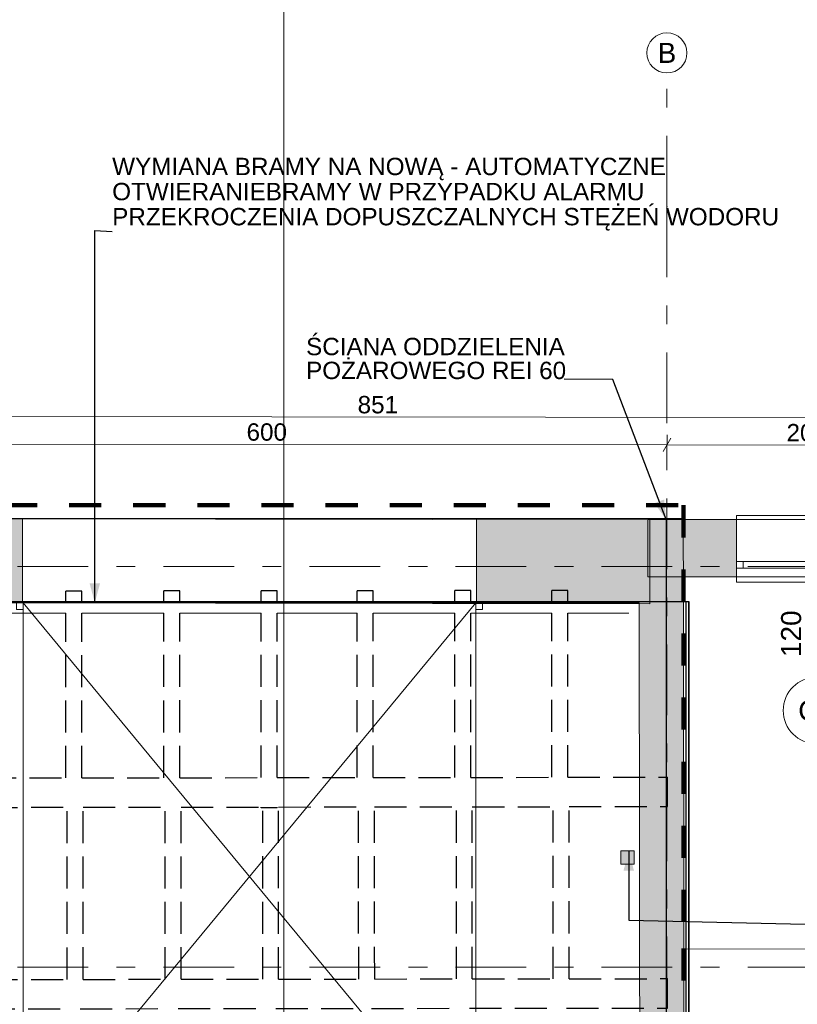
# Model space of a CAD drawing. Header units: centimetres. Extents: x -204 to 5262, y -330 to 4352.
# Tile 15 of 18: x 157 to 740, y 2706 to 3443. Entities that reach past the tile are written whole.
import ezdxf
from ezdxf.enums import TextEntityAlignment as Align

# ---------------------------------------------------------------- set-up
doc = ezdxf.new("R2010")
doc.units = ezdxf.units.CM
doc.header["$MEASUREMENT"] = 0
for name, pattern in [('Krawędzie ukryte', [34, 24, -10]), ('Przerywana', [48, 24, -24]), ('Przerywana podwójnie', [109.361107, 52.916665, -21.166666, 14.111111, -21.166666])]:
    doc.linetypes.add(name, pattern=pattern)
for name, color, linetype in [('00 - SUFIT Z BLACHY', 7, 'Continuous'), ('280-A Dachy Powłoki', 7, 'Continuous'), ('299-A Wymiary Opisy', 7, 'Continuous'), ('410-K Osie główne', 7, 'Continuous'), ('420-K Ściany', 7, 'Continuous'), ('440-K Słupy stalowe', 7, 'Continuous'), ('450-K Belki', 7, 'Continuous'), ('450-K Belki nośne', 7, 'Continuous'), ('460 - Stropy', 7, 'Continuous'), ('840-G Znaczniki ogólne', 7, 'Continuous'), ('Nowe_Drzwi Archicad', 7, 'Continuous'), ('Nowe_Okna Archicada', 7, 'Continuous'), ('Nowe_Znaczniki okien Archicada', 7, 'Continuous')]:
    doc.layers.add(name, color=color, linetype=linetype)
for name, color, linetype, lineweight in [('00 - SUFIT Z BLACHY_Nr_pióra__12', 7, 'Continuous', 13), ('00 - SUFIT Z BLACHY_Nr_pióra__69', 7, 'Continuous', 20), ('201-A Ppoż_Nr_pióra__31', 1, 'Continuous', 30), ('280-A Dachy Powłoki_Nr_pióra__13', 7, 'Continuous', 25), ('299-A Wymiary Opisy_Nr_pióra__11', 7, 'Continuous', 0), ('410-K Osie główne_Nr_pióra__11', 7, 'Continuous', 0), ('410-K Osie główne_Nr_pióra__7', 7, 'Continuous', 20), ('420-K Ściany_Nr_pióra__23', 7, 'Continuous', 20), ('420-K Ściany_Nr_pióra__27', 7, 'Continuous', 20), ('440-K Słupy stalowe_Nr_pióra__12', 7, 'Continuous', 13), ('450-K Belki nośne_Nr_pióra__13', 7, 'Continuous', 25), ('450-K Belki_Nr_pióra__13', 7, 'Continuous', 25), ('460 - Stropy_Nr_pióra__11', 7, 'Continuous', 0), ('840-G Znaczniki ogólne_Nr_pióra__11', 7, 'Continuous', 0), ('Nowe_0_Nr_pióra__135', 5, 'Continuous', 20), ('Nowe_199-Z Wymiary i opisy_Nr_pióra__135', 5, 'Continuous', 20), ('Nowe_420-K Ściany_Nr_pióra__135', 5, 'Continuous', 20), ('Nowe_Drzwi Archicad_Nr_pióra__135', 5, 'Continuous', 20), ('Nowe_Okna Archicada_Nr_pióra__135', 5, 'Continuous', 20), ('Nowe_Znaczniki okien Archicada_Nr_pióra__135', 5, 'Continuous', 20), ('Nowe_Znaczniki okien Archicada_Nr_pióra__7', 7, 'Continuous', 20)]:
    doc.layers.add(name, color=color, linetype=linetype, lineweight=lineweight)
doc.layers.add('103-Z Zakres opracowania_Nr_pióra__255', color=7, linetype='Continuous', lineweight=140, true_color=0x00a400)
doc.layers.add('420-K Ściany_Nr_pióra__83', color=7, linetype='Continuous', lineweight=20, true_color=0xe4d7b4)
doc.styles.add('STYL_AUTOMATYCZNY_1', font='arial.ttf')
doc.styles.add('STYL_AUTOMATYCZNY_2', font='arial.ttf')
doc.linetypes.add('PPOZ REI 60', pattern='A,0,[1,PW.02 RZUT KONSTRUKCJI1.Shx,S=1.984127,R=0,X=0,Y=0],-400,0', length=400)
doc.dimstyles.new('STYL_AUTOMATYCZNY__1', dxfattribs={"dimtxt": 13, "dimasz": 7.6, "dimexe": 0.18, "dimexo": 0.0625, "dimgap": 0, "dimtad": 1, "dimdec": 0, "dimzin": 0, "dimdsep": 46, "dimtxsty": 'STYL_AUTOMATYCZNY_2', "dimblk": 'ARROWHEAD_2', "dimblk1": 'ARROWHEAD_2', "dimblk2": 'ARROWHEAD_2', "dimcen": 0.09, "dimclrd": 7, "dimclre": 7, "dimclrt": 7, "dimadec": 0, "dimazin": 0, "dimtfac": 1, "dimtdec": 4, "dimtmove": 0, "dimatfit": 3, "dimfxl": 0, "dimtolj": 1, "dimtzin": 0, "dimarcsym": 0})
doc.dimstyles.new('STYL_AUTOMATYCZNY__3', dxfattribs={"dimtxt": 0.18, "dimasz": 14.592, "dimexe": 0.18, "dimexo": 0.0625, "dimgap": 0, "dimtad": 0, "dimtih": 1, "dimtoh": 1, "dimdec": 4, "dimzin": 0, "dimdsep": 46, "dimcen": 0.09, "dimadec": 0, "dimazin": 0, "dimtfac": 1, "dimtdec": 4, "dimtmove": 0, "dimatfit": 3, "dimldrblk": 'ARROWHEAD_5', "dimfxl": 0, "dimtolj": 1, "dimtzin": 0, "dimarcsym": 0})

# ---------------------------------------------------------------- blocks, each defined once
blk = doc.blocks.new('Belka_1_1', base_point=(621.38, 3006.65))
at = {"layer": '460 - Stropy_Nr_pióra__11', "color": 7, "linetype": 'Continuous', "lineweight": 0}
for p, q in [((62.02, 3006.65), (118.84, 3006.65)), ((621.38, 3006.65), (62.57, 3006.65)), ((130.79, 3006.65), (191.86, 3006.65)), ((203.82, 3006.65), (265.24, 3006.65)), ((277.19, 3006.65), (338.28, 3006.65)), ((350.24, 3006.65), (410.01, 3006.65)), ((421.96, 3006.65), (483.3, 3006.65)), ((495.26, 3006.65), (555.9, 3006.65)), ((567.86, 3006.65), (621.38, 3006.65)), ((70.34, 2998.86), (118.84, 2998.86)), ((130.79, 2998.86), (191.86, 2998.86)), ((203.82, 2998.86), (265.24, 2998.86)), ((277.19, 2998.86), (338.28, 2998.86)), ((350.24, 2998.86), (410.01, 2998.86)), ((421.96, 2998.86), (483.3, 2998.86)), ((495.26, 2998.86), (555.9, 2998.86)), ((567.86, 2998.86), (613.6, 2998.86))]:
    blk.add_line(p, q, dxfattribs=at)
blk = doc.blocks.new('Strop_1_1', base_point=(1099.75, 2276.77))
at = {"layer": '440-K Słupy stalowe_Nr_pióra__12', "color": 7, "linetype": 'Continuous', "lineweight": 13, "flags": 128}
blk.add_lwpolyline([(1099.75, 2276.77), (655.29, 2276.77), (654.7, 2747.25), (1099.75, 2747.81)], close=True, dxfattribs=at)
blk = doc.blocks.new('Otwór_10_1')
at = {"layer": '420-K Ściany_Nr_pióra__23', "color": 7, "linetype": 'Continuous', "lineweight": 20, "flags": 128}
for points in [[(499.38, 3069.65), (159.38, 3069.65)], [(159.38, 3006.65), (499.38, 3006.65)]]:
    blk.add_lwpolyline(points, dxfattribs=at)
at = {"layer": '420-K Ściany_Nr_pióra__83', "color": 254, "linetype": 'Continuous', "lineweight": 20, "true_color": 0xe4d7b4, "flags": 128}
for points in [[(159.38, 3069.65), (159.38, 3006.65)], [(499.38, 3006.65), (499.38, 3069.65)]]:
    blk.add_lwpolyline(points, dxfattribs=at)
blk = doc.blocks.new('Ściana_3_1', base_point=(621.38, 3006.65))
at = {"layer": '420-K Ściany', "linetype": 'Continuous', "lineweight": 0, "true_color": 0x000000}
blk.add_hatch(color=18, dxfattribs=at).paths.add_polyline_path([(654.38, 3006.65), (621.38, 3006.65), (625.08, 56.8), (658.08, 56.8), (655.12, 2413.81), (642.01, 2413.81), (642.01, 2453.81), (655.07, 2453.81)])
at = {"layer": '420-K Ściany_Nr_pióra__27', "color": 7, "linetype": 'Continuous', "lineweight": 20, "flags": 128}
for points in [[(621.38, 3006.65), (625.07, 59.14)], [(655.07, 2453.81), (654.38, 3006.65)]]:
    blk.add_lwpolyline(points, dxfattribs=at)
blk = doc.blocks.new('Drzwi garażowe_ segmentowe[2]_1')
at = {"layer": 'Nowe_Drzwi Archicad_Nr_pióra__135', "color": 5, "linetype": 'Continuous', "lineweight": 20}
for p, q in [((159.38, 3069.65), (159.38, 3006.65)), ((159.38, 3069.65), (159.38, 3006.65)), ((499.38, 3069.65), (499.38, 3006.65)), ((499.38, 3069.65), (499.38, 3006.65)), ((159.88, 3006.65), (154.88, 3006.65)), ((154.88, 3006.65), (154.88, 3001.65)), ((159.38, 3006.65), (154.88, 3006.65)), ((159.38, 3006.65), (154.88, 3006.65)), ((154.88, 3001.65), (159.88, 3001.65)), ((159.88, 3001.65), (159.88, 3006.65)), ((159.88, 3006.65), (159.88, 3006.64)), ((498.88, 3006.65), (159.88, 3006.65)), ((159.88, 2596.65), (159.88, 3006.64)), ((159.88, 3006.64), (498.88, 2596.65)), ((498.88, 3006.64), (159.88, 2596.65)), ((159.88, 3006.64), (498.88, 3006.64)), ((503.88, 3006.65), (498.88, 3006.65)), ((498.88, 3006.65), (498.88, 3001.65)), ((498.88, 3006.64), (498.88, 3006.65)), ((498.88, 3006.64), (498.88, 2596.65)), ((498.88, 3001.65), (503.88, 3001.65)), ((499.38, 3006.65), (503.88, 3006.65)), ((499.38, 3006.65), (503.88, 3006.65)), ((503.88, 3001.65), (503.88, 3006.65)), ((498.88, 2596.65), (159.88, 2596.65))]:
    blk.add_line(p, q, dxfattribs=at)
blk = doc.blocks.new('Ściana_4_1', base_point=(621.38, 3006.65))
at = {"layer": '420-K Ściany', "linetype": 'Continuous', "lineweight": 0, "true_color": 0x000000}
for points in [[(62.57, 3006.65), (159.38, 3006.65), (159.38, 3069.65), (62.65, 3069.65)], [(621.3, 3069.65), (499.38, 3069.65), (499.38, 3006.65), (621.38, 3006.65)], [(621.3, 3069.65), (621.38, 3006.65), (654.3, 3069.65)], [(621.38, 3006.65), (654.38, 3006.65), (654.3, 3069.65)]]:
    blk.add_hatch(color=18, dxfattribs=at).paths.add_polyline_path(points)
at = {"layer": '420-K Ściany_Nr_pióra__27', "color": 7, "linetype": 'Continuous', "lineweight": 20}
for p, q in [((159.38, 3006.65), (154.88, 3006.65)), ((159.38, 3006.65), (155.38, 3006.65)), ((499.38, 3006.65), (503.38, 3006.65)), ((499.38, 3006.65), (503.88, 3006.65))]:
    blk.add_line(p, q, dxfattribs=at)
at = {"layer": '420-K Ściany_Nr_pióra__27', "color": 7, "linetype": 'Continuous', "lineweight": 20, "flags": 128}
for points in [[(159.38, 3069.65), (62.65, 3069.65)], [(654.3, 3069.65), (499.38, 3069.65)], [(654.3, 3069.65), (654.38, 3006.65)], [(62.57, 3006.65), (159.38, 3006.65)], [(499.38, 3006.65), (621.38, 3006.65)]]:
    blk.add_lwpolyline(points, dxfattribs=at)
at = {"layer": 'Nowe_Drzwi Archicad', "color": 5, "linetype": 'Continuous', "lineweight": 20}
blk.add_blockref('Drzwi garażowe_ segmentowe[2]_1', (0, 0), dxfattribs=at)
blk = doc.blocks.new('Znacznik Okno[5]_1', base_point=(754.15, 3025.97))
at = {"layer": 'Nowe_Znaczniki okien Archicada_Nr_pióra__135', "color": 5, "linetype": 'Continuous', "lineweight": 0}
blk.add_line((754.15, 2950.97), (754.15, 3118.97), dxfattribs=at)
at = {"layer": 'Nowe_Znaczniki okien Archicada_Nr_pióra__135', "color": 5, "linetype": 'Continuous', "lineweight": 20, "flags": 128}
blk.add_lwpolyline([(729.15, 2925.97, 1), (779.15, 2925.97, 1)], format="xyb", close=True, dxfattribs=at)
at = {"layer": 'Nowe_Znaczniki okien Archicada_Nr_pióra__7', "color": 7, "lineweight": 20, "char_height": 15, "attachment_point": 7, "rotation": 90, "style": 'STYL_AUTOMATYCZNY_1'}
for s, insert in [('\\A1;{\\pql;\\pt0;\\fArial|b0|i0|c238|p0;\\W1.000000;120\\fArial|b0|i0|c238|p0;\\W1.000000;\\A1{\\H.66x;\\S^  ;}\\fArial|b0|i0|c238|p0;\\W1.000000;\\fArial|b0|i0|c238|p0;\\W1.000000;}', (746.9, 2965.97)), ('\\A1;{\\pql;\\pt0;\\fArial|b0|i0|c238|p0;\\W1.000000;110\\fArial|b0|i0|c238|p0;\\W1.000000;\\A1{\\H.66x;\\S^  ;}\\fArial|b0|i0|c238|p0;\\W1.000000;\\fArial|b0|i0|c238|p0;\\W1.000000;}', (776.9, 2965.97))]:
    blk.add_mtext(s, dxfattribs=dict(at, insert=insert))
at = {"layer": 'Nowe_Znaczniki okien Archicada_Nr_pióra__7', "color": 7, "lineweight": 20, "insert": (740.43, 2918.22), "char_height": 15, "attachment_point": 7, "style": 'STYL_AUTOMATYCZNY_1'}
blk.add_mtext('\\A1;{\\pql;\\pt0;\\fArial|b0|i0|c238|p0;\\W1.000000;O2\\fArial|b0|i0|c238|p0;\\W1.000000;\\fArial|b0|i0|c238|p0;\\W1.000000;\\fArial|b0|i0|c238|p0;\\W1.000000;}', dxfattribs=at)
blk = doc.blocks.new('Okno[7]_1')
at = {"layer": 'Nowe_Okna Archicada_Nr_pióra__135', "color": 5, "linetype": 'Continuous', "lineweight": 20}
for p, q in [((814.15, 3071.97), (694.15, 3071.97)), ((694.15, 3071.97), (694.15, 3068.97)), ((814.15, 3068.97), (694.15, 3068.97)), ((694.15, 3068.97), (694.15, 3037.47)), ((814.15, 3068.97), (814.15, 3071.97)), ((814.15, 3068.97), (814.15, 3037.47)), ((699.15, 3037.47), (694.15, 3037.47)), ((694.15, 3037.47), (694.15, 3032.47)), ((694.15, 3037.47), (694.15, 3032.47)), ((694.15, 3032.47), (699.15, 3032.47)), ((694.15, 3032.47), (694.15, 3025.97)), ((699.15, 3032.47), (699.15, 3037.47)), ((809.15, 3037.47), (699.15, 3037.47)), ((699.15, 3032.47), (809.15, 3032.47)), ((814.15, 3037.47), (809.15, 3037.47)), ((809.15, 3037.47), (809.15, 3032.47)), ((809.15, 3032.47), (814.15, 3032.47)), ((814.15, 3037.47), (814.15, 3032.47)), ((814.15, 3037.47), (814.15, 3032.47)), ((814.15, 3032.47), (814.15, 3025.97)), ((694.15, 3021.97), (694.15, 3025.97)), ((814.15, 3025.97), (694.15, 3025.97)), ((814.15, 3025.97), (814.15, 3021.97)), ((814.15, 3021.97), (694.15, 3021.97))]:
    blk.add_line(p, q, dxfattribs=at)
at = {"layer": 'Nowe_Znaczniki okien Archicada', "color": 5, "lineweight": 20}
blk.add_blockref('Znacznik Okno[5]_1', (754.15, 3025.97), dxfattribs=at)
blk = doc.blocks.new('Ściana_7_1', base_point=(850.75, 3068.97))
at = {"layer": '420-K Ściany', "linetype": 'Continuous', "lineweight": 0, "true_color": 0x000000}
for points in [[(627.87, 3068.97), (627.87, 3025.97), (694.15, 3025.97), (694.15, 3068.97)], [(850.75, 3068.97), (814.15, 3068.97), (814.15, 3025.97), (851.15, 3025.97)], [(893.75, 3068.97), (850.75, 3068.97), (894.15, 3025.97)], [(850.75, 3068.97), (851.15, 3025.97), (894.15, 3025.97)]]:
    blk.add_hatch(color=18, dxfattribs=at).paths.add_polyline_path(points)
at = {"layer": '420-K Ściany_Nr_pióra__27', "color": 7, "linetype": 'Continuous', "lineweight": 20, "flags": 128}
for points in [[(694.15, 3068.97), (627.87, 3068.97)], [(627.87, 3068.97), (627.87, 3025.97)], [(850.75, 3068.97), (814.15, 3068.97)], [(894.15, 3025.97), (893.75, 3068.97)], [(627.87, 3025.97), (694.15, 3025.97)], [(814.15, 3025.97), (894.15, 3025.97)]]:
    blk.add_lwpolyline(points, dxfattribs=at)
at = {"layer": 'Nowe_420-K Ściany_Nr_pióra__135', "color": 5, "linetype": 'Continuous', "lineweight": 20, "flags": 128}
for points in [[(694.15, 3068.97), (694.15, 3025.97)], [(814.15, 3025.97), (814.15, 3068.97)]]:
    blk.add_lwpolyline(points, dxfattribs=at)
at = {"layer": 'Nowe_Okna Archicada', "color": 5, "linetype": 'Continuous', "lineweight": 20}
blk.add_blockref('Okno[7]_1', (0, 0), dxfattribs=at)
blk = doc.blocks.new('Dach_1_1', base_point=(9.82, 58.42))
at = {"layer": '280-A Dachy Powłoki_Nr_pióra__13', "color": 7, "linetype": 'Continuous', "lineweight": 25, "flags": 128}
for points in [[(13.46, 3007.65), (656.3, 3007.65)], [(656.3, 3007.65), (656.3, 58.96)], [(656.3, 3007.65), (656.43, 3007.65), (658.52, 3007.65), (658.56, 3007.65)], [(656.43, 58.96), (656.43, 3007.65)], [(658.52, 58.95), (658.52, 3007.65)], [(658.56, 3007.65), (658.56, 58.95)]]:
    blk.add_lwpolyline(points, dxfattribs=at)
blk = doc.blocks.new('Standardowy znacznik osi[25]_1', base_point=(-163, 2733.81))
at = {"layer": '410-K Osie główne_Nr_pióra__11', "color": 7, "linetype": 'Przerywana podwójnie', "lineweight": 0}
blk.add_line((-63, 2733.81), (1039.92, 2733.81), dxfattribs=at)
at = {"layer": '410-K Osie główne_Nr_pióra__11', "color": 7, "lineweight": 0, "style": 'STYL_AUTOMATYCZNY_1'}
for tag, p in [('AC_MarkerText_1_0', (-178, 2741.31)), ('AC_MarkerText_1_1', (1154.92, 2741.31))]:
    blk.add_attdef(tag, text='', height=15, dxfattribs=at).set_placement(p, align=Align.TOP_CENTER)
blk = doc.blocks.new('Standardowy znacznik osi[26]_1', base_point=(-163, 3033.81))
at = {"layer": '410-K Osie główne_Nr_pióra__11', "color": 7, "linetype": 'Przerywana podwójnie', "lineweight": 0}
blk.add_line((-63, 3033.81), (1039.92, 3033.81), dxfattribs=at)
at = {"layer": '410-K Osie główne_Nr_pióra__11', "color": 7, "lineweight": 0, "style": 'STYL_AUTOMATYCZNY_1'}
for tag, p in [('AC_MarkerText_1_0', (-178, 3041.31)), ('AC_MarkerText_1_1', (1154.92, 3041.31))]:
    blk.add_attdef(tag, text='', height=15, dxfattribs=at).set_placement(p, align=Align.TOP_CENTER)
blk = doc.blocks.new('Standardowy znacznik osi[28]_1', base_point=(642.06, 3403.44))
at = {"layer": '410-K Osie główne_Nr_pióra__11', "color": 7, "linetype": 'Przerywana podwójnie', "lineweight": 0}
for q in [(642.06, 3403.44), (642.06, -164.96)]:
    blk.add_line((642.06, 3303.44), q, dxfattribs=at)
blk.add_point((642.06, 3303.44), dxfattribs=at)
blk.add_point((642.06, 3303.44), dxfattribs=at)
at = {"layer": '410-K Osie główne_Nr_pióra__7', "color": 7, "linetype": 'Continuous', "lineweight": 20}
blk.add_circle((642.06, 3418.44), 15, dxfattribs=at)
at = {"layer": '410-K Osie główne_Nr_pióra__11', "color": 7, "lineweight": 0, "style": 'STYL_AUTOMATYCZNY_1'}
for tag, p in [('AC_MarkerText_1_0', (642.06, 3425.94)), ('AC_MarkerText_1_1', (642.06, -272.46))]:
    blk.add_attdef(tag, text='', height=15, rotation=360, dxfattribs=at).set_placement(p, align=Align.TOP_CENTER)
blk = doc.blocks.new('Belka_4_1', base_point=(44.73, 2864.3))
at = {"layer": '450-K Belki nośne_Nr_pióra__13', "color": 7, "linetype": 'Krawędzie ukryte', "lineweight": 25}
for p, q in [((350.24, 2875.68), (410.01, 2875.76)), ((421.96, 2875.77), (483.3, 2875.85)), ((495.26, 2875.86), (555.9, 2875.94)), ((567.86, 2875.95), (642.43, 2876.05)), ((642.46, 2854.05), (642.43, 2876.05)), ((44.71, 2875.3), (61.86, 2875.32)), ((44.74, 2853.3), (44.71, 2875.3)), ((70.18, 2875.33), (118.84, 2875.39)), ((130.79, 2875.41), (191.86, 2875.48)), ((203.82, 2875.5), (265.24, 2875.57)), ((277.19, 2875.59), (338.28, 2875.67)), ((278.26, 2853.59), (338.28, 2853.67)), ((351.3, 2853.68), (411.09, 2853.76)), ((423.04, 2853.77), (484.37, 2853.85)), ((496.32, 2853.86), (556.97, 2853.94)), ((568.92, 2853.96), (642.46, 2854.05)), ((44.74, 2853.3), (61.83, 2853.32)), ((70.15, 2853.33), (119.9, 2853.39)), ((131.86, 2853.41), (192.93, 2853.48)), ((204.88, 2853.5), (266.31, 2853.58))]:
    blk.add_line(p, q, dxfattribs=at)
blk = doc.blocks.new('Belka_5_1', base_point=(44.73, 2713.4))
at = {"layer": '450-K Belki nośne_Nr_pióra__13', "color": 7, "linetype": 'Krawędzie ukryte', "lineweight": 25}
for p, q in [((44.71, 2724.4), (61.67, 2724.42)), ((44.74, 2702.4), (44.71, 2724.4)), ((69.99, 2724.43), (119.9, 2724.5)), ((131.86, 2724.51), (192.93, 2724.59)), ((204.88, 2724.6), (266.31, 2724.68)), ((278.26, 2724.69), (339.35, 2724.77)), ((351.3, 2724.79), (411.25, 2724.86)), ((423.2, 2724.88), (484.37, 2724.95)), ((496.32, 2724.97), (556.97, 2725.04)), ((568.92, 2725.06), (642.43, 2725.15)), ((642.46, 2703.15), (642.43, 2725.15)), ((44.74, 2702.4), (61.64, 2702.42)), ((69.97, 2702.43), (117.76, 2702.49)), ((129.72, 2702.51), (190.78, 2702.58)), ((202.74, 2702.6), (264.16, 2702.68)), ((276.12, 2702.69), (337.22, 2702.77)), ((349.18, 2702.78), (408.94, 2702.86)), ((420.9, 2702.87), (482.24, 2702.95)), ((494.19, 2702.96), (554.84, 2703.04)), ((566.79, 2703.06), (642.46, 2703.15))]:
    blk.add_line(p, q, dxfattribs=at)
blk = doc.blocks.new('Belka_121_1', base_point=(198.58, 2708.86))
at = {"layer": '450-K Belki_Nr_pióra__13', "color": 7, "linetype": 'Krawędzie ukryte', "lineweight": 25}
for p, q in [((192.93, 2724.59), (192.93, 2853.48)), ((204.88, 2724.6), (204.88, 2853.5))]:
    blk.add_line(p, q, dxfattribs=at)
blk = doc.blocks.new('Belka_122_1', base_point=(271.96, 2710))
at = {"layer": '450-K Belki_Nr_pióra__13', "color": 7, "linetype": 'Krawędzie ukryte', "lineweight": 25}
for p, q in [((266.31, 2724.68), (266.31, 2853.58)), ((278.26, 2724.69), (278.26, 2853.59))]:
    blk.add_line(p, q, dxfattribs=at)
blk = doc.blocks.new('Belka_123_1', base_point=(345, 2711.14))
at = {"layer": '450-K Belki_Nr_pióra__13', "color": 7, "linetype": 'Krawędzie ukryte', "lineweight": 25}
for p, q in [((339.35, 2724.77), (339.35, 2853.67)), ((351.3, 2724.79), (351.3, 2853.68))]:
    blk.add_line(p, q, dxfattribs=at)
blk = doc.blocks.new('Belka_124_1', base_point=(416.91, 2713.87))
at = {"layer": '450-K Belki_Nr_pióra__13', "color": 7, "linetype": 'Krawędzie ukryte', "lineweight": 25}
for p, q in [((411.25, 2724.86), (411.09, 2853.76)), ((423.2, 2724.88), (423.04, 2853.77))]:
    blk.add_line(p, q, dxfattribs=at)
blk = doc.blocks.new('Belka_125_1', base_point=(490.02, 2707.72))
at = {"layer": '450-K Belki_Nr_pióra__13', "color": 7, "linetype": 'Krawędzie ukryte', "lineweight": 25}
for p, q in [((484.37, 2724.95), (484.37, 2853.85)), ((496.32, 2724.97), (496.32, 2853.86))]:
    blk.add_line(p, q, dxfattribs=at)
blk = doc.blocks.new('Belka_126_1', base_point=(562.62, 2714.05))
at = {"layer": '450-K Belki_Nr_pióra__13', "color": 7, "linetype": 'Krawędzie ukryte', "lineweight": 25}
for p, q in [((556.97, 2725.04), (556.97, 2853.94)), ((568.92, 2725.06), (568.92, 2853.96))]:
    blk.add_line(p, q, dxfattribs=at)
blk = doc.blocks.new('Belka_128_1', base_point=(197.52, 2859.59))
at = {"layer": '450-K Belki_Nr_pióra__13', "color": 7, "linetype": 'Krawędzie ukryte', "lineweight": 25}
for p, q in [((191.86, 3006.65), (191.86, 3015.39)), ((203.82, 3015.39), (191.86, 3015.39)), ((203.82, 3006.65), (203.82, 3015.39)), ((191.86, 2875.48), (191.86, 2998.86)), ((203.82, 2875.5), (203.82, 2998.86))]:
    blk.add_line(p, q, dxfattribs=at)
blk = doc.blocks.new('Belka_129_1', base_point=(270.89, 2857.88))
at = {"layer": '450-K Belki_Nr_pióra__13', "color": 7, "linetype": 'Krawędzie ukryte', "lineweight": 25}
for p, q in [((265.24, 3006.65), (265.24, 3015.48)), ((277.19, 3015.48), (265.24, 3015.48)), ((277.19, 3006.65), (277.19, 3015.48)), ((265.24, 2875.57), (265.24, 2998.86)), ((277.19, 2875.59), (277.19, 2998.86))]:
    blk.add_line(p, q, dxfattribs=at)
blk = doc.blocks.new('Belka_130_1', base_point=(343.94, 2853.08))
at = {"layer": '450-K Belki_Nr_pióra__13', "color": 7, "linetype": 'Krawędzie ukryte', "lineweight": 25}
for p, q in [((338.28, 3006.65), (338.28, 3015.57)), ((350.24, 3015.57), (338.28, 3015.57)), ((350.24, 3006.65), (350.24, 3015.57)), ((338.28, 2875.67), (338.28, 2998.86)), ((350.24, 2875.68), (350.24, 2998.86)), ((338.28, 2853.08), (338.28, 2853.67)), ((350.24, 2853.08), (350.24, 2853.68)), ((350.24, 2853.08), (338.28, 2853.08))]:
    blk.add_line(p, q, dxfattribs=at)
blk = doc.blocks.new('Belka_131_1', base_point=(415.66, 2861.31))
at = {"layer": '450-K Belki_Nr_pióra__13', "color": 7, "linetype": 'Krawędzie ukryte', "lineweight": 25}
for p, q in [((410.01, 3006.65), (410.01, 3015.66)), ((421.96, 3015.66), (410.01, 3015.66)), ((421.96, 3006.65), (421.96, 3015.66)), ((410.01, 2875.76), (410.01, 2998.86)), ((421.96, 2875.77), (421.96, 2998.86))]:
    blk.add_line(p, q, dxfattribs=at)
blk = doc.blocks.new('Belka_132_1', base_point=(488.96, 2858.57))
at = {"layer": '450-K Belki_Nr_pióra__13', "color": 7, "linetype": 'Krawędzie ukryte', "lineweight": 25}
for p, q in [((483.3, 3006.65), (483.3, 3015.75)), ((495.26, 3015.75), (483.3, 3015.75)), ((495.26, 3006.65), (495.26, 3015.75)), ((483.3, 2875.85), (483.3, 2998.86)), ((495.26, 2875.86), (495.26, 2998.86))]:
    blk.add_line(p, q, dxfattribs=at)
blk = doc.blocks.new('Belka_133_1', base_point=(561.55, 2860.96))
at = {"layer": '450-K Belki_Nr_pióra__13', "color": 7, "linetype": 'Krawędzie ukryte', "lineweight": 25}
for p, q in [((555.9, 3006.65), (555.9, 3015.84)), ((567.86, 3015.84), (555.9, 3015.84)), ((567.86, 3006.65), (567.86, 3015.84)), ((555.9, 2875.94), (555.9, 2998.86)), ((567.86, 2875.95), (567.86, 2998.86))]:
    blk.add_line(p, q, dxfattribs=at)
blk = doc.blocks.new('Belka_135_1', base_point=(-0.35, 3069.65))
at = {"layer": '00 - SUFIT Z BLACHY_Nr_pióra__12', "color": 7, "linetype": 'Continuous', "lineweight": 13}
for p, q in [((-0.43, 3006.65), (-0.35, 3069.65)), ((-0.35, 3069.65), (629.22, 3068.86)), ((629.14, 3005.86), (629.22, 3068.86)), ((-0.43, 3006.65), (629.14, 3005.86))]:
    blk.add_line(p, q, dxfattribs=at)
at = {"layer": '00 - SUFIT Z BLACHY_Nr_pióra__69', "color": 7, "linetype": 'Continuous', "lineweight": 20}
blk.add_line((-0.35, 3069.65), (629.22, 3068.86), dxfattribs=at)
blk = doc.blocks.new('*D266')
at = {"layer": '299-A Wymiary Opisy_Nr_pióra__11', "color": 7, "linetype": 'Continuous', "lineweight": 0}
for p, q in [((639.21, 3119.86), (645, 3129.86)), ((847.93, 3119.6), (853.71, 3129.59)), ((850.83, 3132.1), (850.81, 3117.1)), ((642.11, 3124.86), (42.12, 3125.61)), ((850.82, 3124.6), (642.11, 3124.86)), ((855.71, 3124.59), (850.82, 3124.6))]:
    blk.add_line(p, q, dxfattribs=at)
at = {"layer": '299-A Wymiary Opisy_Nr_pióra__11', "color": 7, "lineweight": 0, "insert": (731.59, 3127.35), "char_height": 13, "attachment_point": 7, "rotation": 359.92802, "style": 'STYL_AUTOMATYCZNY_2'}
blk.add_mtext('\\A1;{\\pql;\\fArial|b0|i0|c238|p0;\\W1.000000;209}', dxfattribs=at)
blk = doc.blocks.new('ARROWHEAD_2')
at = {"color": 0, "linetype": 'Continuous', "lineweight": 0}
for p, q in [((0, 0), (-1, 0)), ((-0.378, -0.655), (0.378, 0.655))]:
    blk.add_line(p, q, dxfattribs=at)
blk = doc.blocks.new('*D267')
at = {"layer": '299-A Wymiary Opisy_Nr_pióra__11', "color": 7, "linetype": 'Continuous', "lineweight": 0}
for p, q in [((39.23, 3120.62), (45.02, 3130.61)), ((639.21, 3119.86), (645, 3129.86)), ((642.12, 3132.36), (642.1, 3117.36)), ((42.12, 3125.61), (-0.28, 3125.67)), ((642.11, 3124.86), (42.12, 3125.61)), ((850.82, 3124.6), (642.11, 3124.86))]:
    blk.add_line(p, q, dxfattribs=at)
at = {"layer": '299-A Wymiary Opisy_Nr_pióra__11', "color": 7, "lineweight": 0, "insert": (327.25, 3127.86), "char_height": 13, "attachment_point": 7, "rotation": 359.92802, "style": 'STYL_AUTOMATYCZNY_2'}
blk.add_mtext('\\A1;{\\pql;\\fArial|b0|i0|c238|p0;\\W1.000000;600}', dxfattribs=at)
blk = doc.blocks.new('*D268')
at = {"layer": '299-A Wymiary Opisy_Nr_pióra__11', "color": 7, "linetype": 'Continuous', "lineweight": 0}
for p, q in [((2.61, 3130.66), (-3.17, 3120.67)), ((-0.27, 3133.17), (-0.29, 3118.17)), ((39.23, 3120.62), (45.02, 3130.61)), ((42.13, 3133.11), (42.12, 3118.11)), ((-0.28, 3125.67), (-5.17, 3125.67)), ((42.12, 3125.61), (-0.28, 3125.67)), ((642.11, 3124.86), (42.12, 3125.61))]:
    blk.add_line(p, q, dxfattribs=at)
at = {"layer": '299-A Wymiary Opisy_Nr_pióra__11', "color": 7, "lineweight": 0, "insert": (11.01, 3128.25), "char_height": 13, "attachment_point": 7, "rotation": 359.92802, "style": 'STYL_AUTOMATYCZNY_2'}
blk.add_mtext('\\A1;{\\pql;\\fArial|b0|i0|c238|p0;\\W1.000000;42}', dxfattribs=at)
blk = doc.blocks.new('*D269')
at = {"layer": '299-A Wymiary Opisy_Nr_pióra__11', "color": 7, "linetype": 'Continuous', "lineweight": 0}
for p, q in [((2.64, 3151.25), (-3.15, 3141.26)), ((-0.25, 3153.75), (-0.27, 3138.75)), ((847.95, 3140.19), (853.74, 3150.18)), ((850.85, 3152.68), (850.84, 3137.68)), ((-0.26, 3146.25), (-5.15, 3146.26)), ((850.85, 3145.18), (-0.26, 3146.25)), ((855.74, 3145.18), (850.85, 3145.18))]:
    blk.add_line(p, q, dxfattribs=at)
at = {"layer": '299-A Wymiary Opisy_Nr_pióra__11', "color": 7, "lineweight": 0, "insert": (410.42, 3148.34), "char_height": 13, "attachment_point": 7, "rotation": 359.92802, "style": 'STYL_AUTOMATYCZNY_2'}
blk.add_mtext('\\A1;{\\pql;\\fArial|b0|i0|c238|p0;\\W1.000000;851}', dxfattribs=at)
blk = doc.blocks.new('Płaszczyzna odcinająca_1_1', base_point=(355.16, 3496.5))
at = {"layer": '840-G Znaczniki ogólne_Nr_pióra__11', "color": 7, "linetype": 'Continuous', "lineweight": 0}
blk.add_line((355.16, 3481.5), (355.16, -300.45), dxfattribs=at)
blk = doc.blocks.new('ARROWHEAD_5')
at = {"linetype": 'Continuous', "lineweight": 0}
blk.add_hatch(color=0, dxfattribs=at).paths.add_polyline_path([(-1, 0.2679), (0, 0), (-1, -0.2679)])
at = {"color": 0, "linetype": 'Continuous', "lineweight": 0}
blk.add_line((0, 0), (-1, 0), dxfattribs=at)

msp = doc.modelspace()

# ---------------------------------------------------------------- hatches: boundary and pattern name
at = {"layer": 'Nowe_0_Nr_pióra__135', "linetype": 'Continuous', "lineweight": 20}
msp.add_hatch(color=5, dxfattribs=at).paths.add_polyline_path([(607.45, 2820.89), (617.45, 2820.89), (617.45, 2810.89), (607.45, 2810.89)])

# ---------------------------------------------------------------- linework, layer by layer
at = {"layer": '103-Z Zakres opracowania_Nr_pióra__255', "color": 94, "linetype": 'Przerywana', "lineweight": 140, "true_color": 0x00a400}
msp.add_lwpolyline([(-45.53, 3079.63), (654.37, 3079.63), (654.37, 2747.81), (654.37, 2276.77), (655.29, 2276.77), (655.29, -103.95), (-45.53, -103.95)], close=True, dxfattribs=at)
at = {"layer": '201-A Ppoż_Nr_pióra__31', "color": 1, "linetype": 'PPOZ REI 60', "lineweight": 30}
msp.add_line((641.51, 3068.97), (641.51, -3.9), dxfattribs=at)
at = {"layer": 'Nowe_0_Nr_pióra__135', "color": 5, "linetype": 'Continuous', "lineweight": 20, "flags": 128}
msp.add_lwpolyline([(607.45, 2820.89), (617.45, 2820.89), (617.45, 2810.89), (607.45, 2810.89)], close=True, dxfattribs=at)

# ---------------------------------------------------------------- block references
at = {"layer": '00 - SUFIT Z BLACHY', "color": 7, "lineweight": 13}
msp.add_blockref('Belka_135_1', (-0.35, 3069.65), dxfattribs=at)
at = {"layer": '280-A Dachy Powłoki', "color": 7, "linetype": 'Continuous', "lineweight": 25}
msp.add_blockref('Dach_1_1', (9.82, 58.42), dxfattribs=at)
at = {"layer": '410-K Osie główne', "color": 7, "linetype": 'Continuous', "lineweight": 20}
ref = msp.add_blockref('Standardowy znacznik osi[28]_1', (642.06, 3403.44), dxfattribs=at)
ref.add_attrib('AC_MarkerText_1', 'B', dxfattribs={"layer": '410-K Osie główne_Nr_pióra__11', "color": 7, "lineweight": 0, "height": 15, "rotation": 360, "style": 'STYL_AUTOMATYCZNY_1'}).set_placement((642.06, 3425.94), align=Align.TOP_CENTER)
for name, p in [('Standardowy znacznik osi[26]_1', (-163, 3033.81)), ('Standardowy znacznik osi[25]_1', (-163, 2733.81))]:
    msp.add_blockref(name, p, dxfattribs=at)
at = {"layer": '420-K Ściany', "color": 7, "lineweight": 20}
for name, p in [('Ściana_7_1', (850.75, 3068.97)), ('Ściana_4_1', (621.38, 3006.65)), ('Ściana_3_1', (621.38, 3006.65))]:
    msp.add_blockref(name, p, dxfattribs=at)
at = {"layer": '420-K Ściany', "color": 7, "linetype": 'Continuous', "lineweight": 20}
msp.add_blockref('Otwór_10_1', (0, 0), dxfattribs=at)
at = {"layer": '440-K Słupy stalowe', "color": 7, "linetype": 'Continuous', "lineweight": 13}
msp.add_blockref('Strop_1_1', (1099.75, 2276.77), dxfattribs=at)
at = {"layer": '450-K Belki', "color": 7, "lineweight": 25}
for name, p in [('Belka_128_1', (197.52, 2859.59)), ('Belka_129_1', (270.89, 2857.88)), ('Belka_130_1', (343.94, 2853.08)), ('Belka_131_1', (415.66, 2861.31)), ('Belka_132_1', (488.96, 2858.57)), ('Belka_133_1', (561.55, 2860.96)), ('Belka_123_1', (345, 2711.14)), ('Belka_124_1', (416.91, 2713.87)), ('Belka_125_1', (490.02, 2707.72)), ('Belka_126_1', (562.62, 2714.05)), ('Belka_121_1', (198.58, 2708.86)), ('Belka_122_1', (271.96, 2710))]:
    msp.add_blockref(name, p, dxfattribs=at)
at = {"layer": '450-K Belki nośne', "color": 7, "lineweight": 25}
for name, p in [('Belka_4_1', (44.73, 2864.3)), ('Belka_5_1', (44.73, 2713.4))]:
    msp.add_blockref(name, p, dxfattribs=at)
at = {"layer": '460 - Stropy', "color": 7, "lineweight": 0}
msp.add_blockref('Belka_1_1', (621.38, 3006.65), dxfattribs=at)
at = {"layer": '840-G Znaczniki ogólne', "color": 7, "lineweight": 0}
msp.add_blockref('Płaszczyzna odcinająca_1_1', (355.16, 3496.5), dxfattribs=at)

# ---------------------------------------------------------------- texts
at = {"layer": 'Nowe_199-Z Wymiary i opisy_Nr_pióra__135', "color": 5, "linetype": 'Continuous', "lineweight": 20, "char_height": 13, "attachment_point": 7, "style": 'STYL_AUTOMATYCZNY_2'}
for s, insert, line_spacing_factor in [('\\A1;{\\pql;\\fArial|b0|i0|c238|p0;\\W1.000000;WYMIANA BRAMY NA NOWĄ - AUTOMATYCZNE \\P\\pql;\\fArial|b0|i0|c238|p0;\\W1.000000;OTWIERANIEBRAMY W PRZYPADKU ALARMU\\P\\pql;\\fArial|b0|i0|c238|p0;\\W1.000000;PRZEKROCZENIA\\fArial|b0|i0|c238|p0;\\W1.000000; \\fArial|b0|i0|c238|p0;\\W1.000000;DOPUSZCZALNYCH\\fArial|b0|i0|c238|p0;\\W1.000000; S\\fArial|b0|i0|c238|p0;\\W1.000000;TĘŻEŃ WODORU}', (226.64, 3285.37), 0.867142), ('\\A1;{\\pql;\\fArial|b0|i0|c238|p0;\\W1.000000;ŚCIANA ODDZIELENIA \\P\\pql;\\fArial|b0|i0|c238|p0;\\W1.000000;POŻAROWEGO\\fArial|b0|i0|c238|p0;\\W1.000000; \\fArial|b0|i0|c238|p0;\\W1.000000;REI 60}', (371.83, 3173.97), 0.825564)]:
    msp.add_mtext(s, dxfattribs=dict(at, insert=insert, line_spacing_factor=line_spacing_factor))

# ---------------------------------------------------------------- dimensions: what is measured, and where the dimension line sits
at = {"layer": '299-A Wymiary Opisy', "color": 7, "linetype": 'Continuous', "lineweight": 0}
for base, p1, p2, picture, middle in [((-0.26, 3146.25), (850.75, 3068.97), (-0.35, 3069.65), '*D269', (425.27, 3154.82)), ((-0.28, 3125.67), (42.06, 3072.08), (-0.35, 3069.65), '*D268', (20.91, 3134.74)), ((42.12, 3125.61), (642.06, 3085.98), (42.06, 3072.08), '*D267', (342.09, 3134.34)), ((642.11, 3124.86), (850.75, 3068.97), (642.06, 3085.98), '*D266', (746.44, 3133.83))]:
    dim = msp.add_linear_dim(base=base, p1=p1, p2=p2, angle=179.92802, dimstyle='STYL_AUTOMATYCZNY__1', dxfattribs=at)
    dim.commit()
    dim.dimension.update_dxf_attribs({"geometry": picture, "text_midpoint": middle, "dimtype": 160, "text_rotation": 359.92802})

# ---------------------------------------------------------------- leaders
at = {"layer": 'Nowe_199-Z Wymiary i opisy_Nr_pióra__135', "color": 5, "linetype": 'Continuous', "lineweight": 20, "annotation_type": 0, "has_hookline": 1}
for points, hookline_direction, text_width in [([(213.63, 3006.65), (213.63, 3285.37), (226.64, 3284.65)], 0, 496.26), ([(641.51, 3068.97), (601.54, 3173.97), (565.03, 3174.19)], 1, 192.8), ([(613.45, 2820.67), (613.45, 2768.97), (795.69, 2764.73)], 0, 226.17)]:
    msp.add_leader(points, dimstyle='STYL_AUTOMATYCZNY__3', dxfattribs=dict(at, hookline_direction=hookline_direction, text_width=text_width))

doc.saveas('drawing.dxf')
